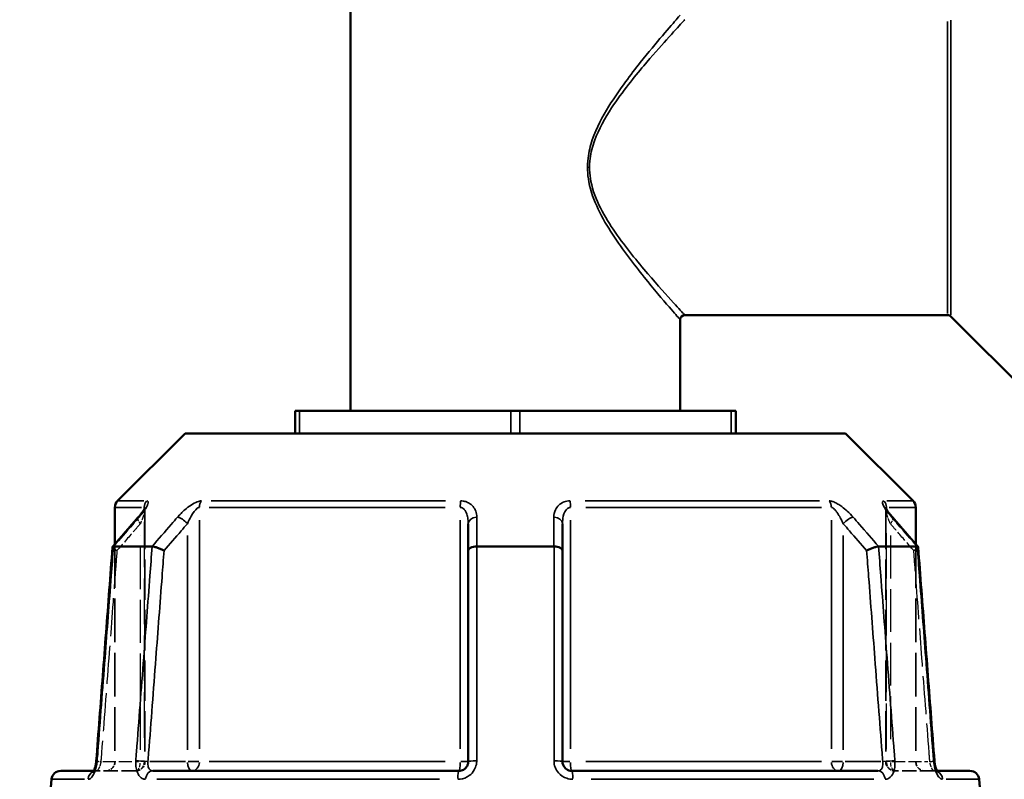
# Model space of a CAD drawing. Header units: millimetres. Extents: x 0 to 893, y 0 to 988.
# Tile 5 of 20: x 361 to 468, y 440 to 522. Entities that reach past the tile are written whole.
import ezdxf

# ---------------------------------------------------------------- set-up
doc = ezdxf.new("R2010")
doc.units = ezdxf.units.MM
doc.linetypes.add('DASHED', pattern=[0.2067, 0.1654, -0.0413])
for name, color, linetype, lineweight in [('Dimension (ANSI)', 7, 'Continuous', 25), ('Hidden (ANSI)', 7, 'DASHED', 35), ('Hidden Narrow (ANSI)', 7, 'DASHED', 25), ('Visible (ANSI)', 7, 'Continuous', 50), ('Visible Narrow (ANSI)', 7, 'Continuous', 35)]:
    doc.layers.add(name, color=color, linetype=linetype, lineweight=lineweight)
doc.styles.add('Note Text (ANSI)', font='tahoma.ttf')
doc.dimstyles.new('Default - mm (ANSI)', dxfattribs={"dimtxt": 3.048, "dimasz": 2.5, "dimexe": 3.175, "dimexo": 1.6002, "dimgap": 0.8, "dimtad": 0, "dimtoh": 1, "dimrnd": 1e-08, "dimzin": 4, "dimdsep": 46, "dimtxsty": 'Note Text (ANSI)', "dimcen": 0.09, "dimdle": 10, "dimclrd": 256, "dimclre": 256, "dimclrt": 256, "dimadec": 1, "dimazin": 1, "dimtfac": 1, "dimtofl": 0, "dimtmove": 0, "dimatfit": 3, "dimfxl": 1, "dimtolj": 1, "dimtzin": 4, "dimlwd": -1, "dimlwe": -1, "dimarcsym": 0})

# ---------------------------------------------------------------- blocks, each defined once
blk = doc.blocks.new('*D8')
at = {"layer": 'Defpoints', "color": 0, "transparency": 16777216}
for p in [(269.28, 562.06), (399.28, 562.06), (414.58, 212.06)]:
    blk.add_point(p, dxfattribs=at)
at = {"layer": 'Dimension (ANSI)', "transparency": 16777216}
for p, q in [((397.68, 562.06), (266.1, 562.06)), ((269.28, 559.56), (269.28, 394.03)), ((269.28, 214.56), (269.28, 380.09)), ((412.98, 212.06), (266.1, 212.06))]:
    blk.add_line(p, q, dxfattribs=at)
for points in [[(268.86, 559.56), (269.7, 559.56), (269.28, 562.06)], [(268.86, 214.56), (269.7, 214.56), (269.28, 212.06)]]:
    blk.add_solid(points, dxfattribs=at)
at = {"layer": 'Dimension (ANSI)', "transparency": 16777216, "insert": (267.69, 380.89), "char_height": 3.048, "attachment_point": 1, "rotation": 90, "style": 'Note Text (ANSI)'}
blk.add_mtext('\\A1;350.00', dxfattribs=at)

msp = doc.modelspace()

# ---------------------------------------------------------------- linework, layer by layer
at = {"layer": 'Hidden (ANSI)', "ltscale": 26.493855}
for p, q in [((374.486, 469.342), (374.486, 441.961)), ((454.672, 469.342), (454.672, 441.961))]:
    msp.add_line(p, q, dxfattribs=at)
at = {"layer": 'Hidden (ANSI)', "ltscale": 28.476213}
msp.add_line((371.229, 465.505), (371.229, 441.961), dxfattribs=at)
at = {"layer": 'Hidden (ANSI)', "ltscale": 28.476215}
msp.add_line((457.929, 465.505), (457.929, 441.961), dxfattribs=at)
at = {"layer": 'Hidden (ANSI)', "ltscale": 1.470216}
msp.add_line((368.947, 440.961), (369.242, 440.961), dxfattribs=at)
at = {"layer": 'Hidden (ANSI)', "ltscale": 9.334328}
for p, q in [((373.486, 440.961), (369.242, 440.961)), ((459.917, 440.961), (455.672, 440.961))]:
    msp.add_line(p, q, dxfattribs=at)
at = {"layer": 'Hidden (ANSI)', "ltscale": 1.47006}
msp.add_line((459.917, 440.961), (460.211, 440.961), dxfattribs=at)
at = {"layer": 'Hidden (ANSI)', "ltscale": 2.991791}
for centre, start, end in [((370.229, 441.961), 270, 0), ((373.486, 441.961), 270, 0), ((455.672, 441.961), 180, 270), ((458.929, 441.961), 180, 270)]:
    msp.add_arc(centre, 1, start, end, dxfattribs=at)
at = {"layer": 'Hidden (ANSI)', "ltscale": 8.512628}
for centre, major_axis, ratio, start_param, end_param in [((10226.045, -10816.122), (-350.928, 15922.406), 0.8713232, 0.7640997, 0.7643804), ((-9533.549, -10973.268), (-354.119, -16144.189), 0.871299, 2.3771226, 2.3773994)]:
    msp.add_ellipse(centre, major_axis=major_axis, ratio=ratio, start_param=start_param, end_param=end_param, dxfattribs=at)
at = {"layer": 'Hidden (ANSI)', "ltscale": 4.578621}
msp.add_open_spline([(373.732, 468.383), (373.831, 468.497), (373.924, 468.609), (374.096, 468.827), (374.174, 468.933), (374.311, 469.13), (374.369, 469.222), (374.436, 469.337), (374.454, 469.372), (374.479, 469.423), (374.488, 469.442), (374.498, 469.465), (374.5, 469.472), (374.503, 469.48), (374.5, 469.475), (374.493, 469.437), (374.489, 469.412), (374.486, 469.364), (374.486, 469.354), (374.486, 469.342)], degree=3, knots=[0, 0, 0, 0, 0.05326363, 0.05326363, 0.10652726, 0.10652726, 0.15979088, 0.15979088, 0.1864227, 0.1864227, 0.20693939, 0.20693939, 0.22202176, 0.22202176, 0.24544118, 0.24544118, 0.26213437, 0.26213437, 0.26631814, 0.26631814, 0.26631814, 0.26631814], dxfattribs=at)
at = {"layer": 'Hidden (ANSI)', "ltscale": 0.735482}
msp.add_open_spline([(374.486, 469.342), (374.486, 469.385), (374.49, 469.415), (374.496, 469.456), (374.499, 469.468), (374.501, 469.476), (374.502, 469.477), (374.502, 469.477)], degree=3, knots=[0.079099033, 0.079099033, 0.079099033, 0.079099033, 0.094745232, 0.094745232, 0.110737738, 0.110737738, 0.118300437, 0.118300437, 0.118300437, 0.118300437], dxfattribs=at)
at = {"layer": 'Hidden (ANSI)', "ltscale": 4.578617}
msp.add_open_spline([(454.672, 469.342), (454.672, 469.385), (454.669, 469.415), (454.662, 469.456), (454.659, 469.468), (454.656, 469.48), (454.656, 469.477), (454.663, 469.459), (454.672, 469.438), (454.705, 469.37), (454.734, 469.316), (454.82, 469.173), (454.882, 469.078), (455.026, 468.876), (455.108, 468.768), (455.269, 468.568), (455.346, 468.476), (455.427, 468.383)], degree=3, knots=[0.07909903, 0.07909903, 0.07909903, 0.07909903, 0.09474523, 0.09474523, 0.11073774, 0.11073774, 0.12984163, 0.12984163, 0.15596521, 0.15596521, 0.19532048, 0.19532048, 0.24858388, 0.24858388, 0.30184727, 0.30184727, 0.345416, 0.345416, 0.345416, 0.345416], dxfattribs=at)
at = {"layer": 'Hidden (ANSI)', "ltscale": 0.735502}
msp.add_open_spline([(454.657, 469.477), (454.657, 469.477), (454.659, 469.47), (454.666, 469.437), (454.67, 469.412), (454.672, 469.364), (454.672, 469.354), (454.672, 469.342)], degree=3, knots=[0.227116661, 0.227116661, 0.227116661, 0.227116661, 0.245441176, 0.245441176, 0.262134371, 0.262134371, 0.26631814, 0.26631814, 0.26631814, 0.26631814], dxfattribs=at)
at = {"layer": 'Hidden (ANSI)', "ltscale": 2.089214}
for points, knots in [([(370.978, 465.202), (370.976, 465.179), (370.99, 465.15), (371.053, 465.075), (371.108, 465.027), (371.255, 464.924), (371.345, 464.869), (371.449, 464.812), (371.45, 464.812), (371.451, 464.811)], [-0.10955437, -0.10955437, -0.10955437, -0.10955437, -0.07796276, -0.07796276, -0.03923705, -0.03923705, 0, 0, 0.00047625, 0.00047625, 0.00047625, 0.00047625]), ([(457.707, 464.811), (457.709, 464.812), (457.71, 464.812), (457.813, 464.869), (457.904, 464.924), (458.05, 465.027), (458.106, 465.075), (458.169, 465.15), (458.182, 465.179), (458.181, 465.202)], [-0.15371258, -0.15371258, -0.15371258, -0.15371258, -0.15323743, -0.15323743, -0.11409174, -0.11409174, -0.0754562, -0.0754562, -0.04393815, -0.04393815, -0.04393815, -0.04393815])]:
    msp.add_open_spline(points, degree=3, knots=knots, dxfattribs=at)
at = {"layer": 'Hidden (ANSI)', "ltscale": 0.420625}
msp.add_open_spline([(369.105, 441.379), (369.117, 441.425), (369.129, 441.472), (369.144, 441.54), (369.148, 441.559), (369.152, 441.579)], degree=3, knots=[0.227257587, 0.227257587, 0.227257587, 0.227257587, 0.247429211, 0.247429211, 0.255432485, 0.255432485, 0.255432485, 0.255432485], dxfattribs=at)
at = {"layer": 'Hidden (ANSI)', "ltscale": 0.527502}
msp.add_open_spline([(369.185, 441.762), (369.192, 441.81), (369.199, 441.857), (369.209, 441.949), (369.213, 441.993), (369.216, 442.037)], degree=3, knots=[0.279678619, 0.279678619, 0.279678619, 0.279678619, 0.298086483, 0.298086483, 0.314813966, 0.314813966, 0.314813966, 0.314813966], dxfattribs=at)
at = {"layer": 'Hidden (ANSI)', "ltscale": 1.701024}
msp.add_open_spline([(368.868, 440.837), (368.868, 440.837), (368.868, 440.837), (368.869, 440.837), (368.878, 440.847), (368.924, 440.879), (368.962, 440.902), (369.076, 440.944), (369.155, 440.961), (369.242, 440.961)], degree=3, knots=[0.227293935, 0.227293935, 0.227293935, 0.227293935, 0.22772718, 0.22772718, 0.25682997, 0.25682997, 0.285161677, 0.285161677, 0.314811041, 0.314811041, 0.314811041, 0.314811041], dxfattribs=at)
at = {"layer": 'Hidden (ANSI)', "ltscale": 1.700917}
for points in [[(369.242, 440.961), (369.138, 440.961), (369.046, 440.936), (368.932, 440.887), (368.901, 440.864), (368.873, 440.841), (368.868, 440.837), (368.868, 440.837)], [(459.917, 440.961), (460.02, 440.961), (460.112, 440.936), (460.226, 440.887), (460.258, 440.864), (460.286, 440.841), (460.29, 440.837), (460.29, 440.837)]]:
    msp.add_open_spline(points, degree=3, knots=[0, 0, 0, 0, 0.035487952, 0.035487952, 0.066590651, 0.066590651, 0.08751627, 0.08751627, 0.08751627, 0.08751627], dxfattribs=at)
at = {"layer": 'Hidden (ANSI)', "ltscale": 0.402963}
msp.add_open_spline([(368.899, 440.877), (368.899, 440.878), (368.9, 440.88), (368.914, 440.901), (368.93, 440.928), (368.947, 440.961)], degree=3, knots=[0.122975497, 0.122975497, 0.122975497, 0.122975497, 0.124622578, 0.124622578, 0.150448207, 0.150448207, 0.150448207, 0.150448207], dxfattribs=at)
at = {"layer": 'Hidden (ANSI)', "ltscale": 2.63652}
msp.add_open_spline([(460.211, 440.961), (460.23, 440.924), (460.248, 440.895), (460.279, 440.849), (460.29, 440.836), (460.29, 440.837), (460.281, 440.847), (460.234, 440.879), (460.196, 440.902), (460.082, 440.944), (460.003, 440.961), (459.917, 440.961)], degree=3, knots=[0.16436308, 0.16436308, 0.16436308, 0.16436308, 0.19343627, 0.19343627, 0.22772718, 0.22772718, 0.25682997, 0.25682997, 0.28516168, 0.28516168, 0.31481104, 0.31481104, 0.31481104, 0.31481104], dxfattribs=at)
at = {"layer": 'Hidden Narrow (ANSI)', "ltscale": 0.388085}
msp.add_line((422.597, 506.311), (422.4, 506.311), dxfattribs=at)
at = {"layer": 'Hidden Narrow (ANSI)', "ltscale": 29.756516}
msp.add_line((374.413, 467.93), (374.413, 443.328), dxfattribs=at)
at = {"layer": 'Hidden Narrow (ANSI)', "ltscale": 29.756474}
msp.add_line((454.746, 443.328), (454.746, 467.93), dxfattribs=at)
at = {"layer": 'Hidden Narrow (ANSI)', "ltscale": 28.04664}
for p, q in [((373.986, 443.249), (373.986, 466.438)), ((455.172, 466.438), (455.172, 443.249))]:
    msp.add_line(p, q, dxfattribs=at)
at = {"layer": 'Hidden Narrow (ANSI)', "ltscale": 8.457208}
for p, q in [((369.927, 441.961), (373.772, 441.961)), ((455.386, 441.961), (459.231, 441.961))]:
    msp.add_line(p, q, dxfattribs=at)
at = {"layer": 'Hidden Narrow (ANSI)', "ltscale": 1.795034}
for p, q in [((374.485, 441.961), (374.031, 441.961)), ((455.128, 441.961), (454.674, 441.961))]:
    msp.add_line(p, q, dxfattribs=at)
at = {"layer": 'Hidden Narrow (ANSI)', "ltscale": 2.029475}
for centre, major_axis, start_param, end_param in [((374.486, 467.726), (-0.755, 0.656), 0.059198, 1.1247615), ((454.672, 467.726), (0.755, 0.656), 5.1584238, 6.2239873)]:
    msp.add_ellipse(centre, major_axis=major_axis, ratio=0.3543192, start_param=start_param, end_param=end_param, dxfattribs=at)
at = {"layer": 'Hidden Narrow (ANSI)', "ltscale": 1.797881}
for centre, major_axis, start_param, end_param in [((370.213, 441.961), (-0.997, 0.076), 0.0524429, 0.9964155), ((458.945, 441.961), (0.997, 0.076), 5.2867698, 6.2307424)]:
    msp.add_ellipse(centre, major_axis=major_axis, ratio=0.0437298, start_param=start_param, end_param=end_param, dxfattribs=at)
at = {"layer": 'Hidden Narrow (ANSI)', "ltscale": 2.692601}
for centre, ratio, start_param, end_param in [((373.486, 441.961), 0.5, 0.0785398, 1.4922565), ((373.486, 441.961), 0.9265657, 0.0785398, 1.4922565), ((455.672, 441.961), 0.9265657, 4.7909288, 6.2046455), ((455.672, 441.961), 0.5, 4.7909288, 6.2046455)]:
    msp.add_ellipse(centre, major_axis=(0, -1), ratio=ratio, start_param=start_param, end_param=end_param, dxfattribs=at)
at = {"layer": 'Hidden Narrow (ANSI)', "ltscale": 0.633739}
msp.add_ellipse((369.242, 439.961), major_axis=(0, 1), ratio=0.9213266, start_param=0.0184876, end_param=0.3512644, dxfattribs=at)
at = {"layer": 'Hidden Narrow (ANSI)', "ltscale": 0.633677}
msp.add_ellipse((459.917, 439.961), major_axis=(0, 1), ratio=0.9213266, start_param=5.9319551, end_param=6.2646995, dxfattribs=at)
at = {"layer": 'Hidden Narrow (ANSI)', "ltscale": 3.591758}
msp.add_open_spline([(374.479, 469.423), (374.481, 469.411), (374.483, 469.397), (374.489, 469.324), (374.482, 469.244), (374.452, 469.066), (374.43, 468.971), (374.361, 468.716), (374.308, 468.55), (374.17, 468.168), (374.082, 467.948), (373.986, 467.726)], degree=3, knots=[0.05373644, 0.05373644, 0.05373644, 0.05373644, 0.06721438, 0.06721438, 0.12292214, 0.12292214, 0.17440412, 0.17440412, 0.25131567, 0.25131567, 0.345416, 0.345416, 0.345416, 0.345416], dxfattribs=at)
at = {"layer": 'Hidden Narrow (ANSI)', "ltscale": 3.592147}
msp.add_open_spline([(455.172, 467.726), (455.052, 468.002), (454.945, 468.276), (454.739, 468.889), (454.657, 469.224), (454.676, 469.403), (454.678, 469.413), (454.68, 469.422)], degree=3, knots=[0, 0, 0, 0, 0.11734182, 0.11734182, 0.28109054, 0.28109054, 0.2916805, 0.2916805, 0.2916805, 0.2916805], dxfattribs=at)
at = {"layer": 'Hidden Narrow (ANSI)', "ltscale": 7.081717}
for points, knots in [([(373.986, 467.726), (373.76, 467.467), (373.534, 467.207), (373.308, 466.947), (372.689, 466.235), (372.07, 465.523), (371.451, 464.811)], [1.52956, 1.52956, 1.52956, 1.52956, 1.63999425, 1.63999425, 1.63999425, 1.94268014, 1.94268014, 1.94268014, 1.94268014]), ([(457.707, 464.811), (457.088, 465.523), (456.469, 466.235), (455.85, 466.947), (455.624, 467.207), (455.398, 467.467), (455.172, 467.726)], [2.55862177, 2.55862177, 2.55862177, 2.55862177, 2.86130766, 2.86130766, 2.86130766, 2.9717419, 2.9717419, 2.9717419, 2.9717419])]:
    msp.add_open_spline(points, degree=3, knots=knots, dxfattribs=at)
at = {"layer": 'Hidden Narrow (ANSI)', "ltscale": 24.968994}
for points, knots in [([(371.451, 464.811), (371.38, 463.871), (371.308, 462.93), (371.013, 459.046), (370.789, 456.101), (370.565, 453.157), (370.305, 449.744), (370.046, 446.332), (369.762, 442.6), (369.738, 442.28), (369.713, 441.961)], [0.6034865, 0.6034865, 0.6034865, 0.6034865, 0.8866951, 0.8866951, 1.7733902, 1.7733902, 1.7733902, 2.8010582, 2.8010582, 2.8973048, 2.8973048, 2.8973048, 2.8973048]), ([(459.445, 441.961), (459.421, 442.28), (459.396, 442.6), (459.113, 446.332), (458.853, 449.744), (458.594, 453.157), (458.37, 456.101), (458.146, 459.046), (457.85, 462.93), (457.779, 463.871), (457.707, 464.811)], [1.2046153, 1.2046153, 1.2046153, 1.2046153, 1.300862, 1.300862, 2.32853, 2.32853, 2.32853, 3.2152251, 3.2152251, 3.4984336, 3.4984336, 3.4984336, 3.4984336])]:
    msp.add_open_spline(points, degree=3, knots=knots, dxfattribs=at)
at = {"layer": 'Hidden Narrow (ANSI)', "ltscale": 2.712011}
msp.add_open_spline([(369.713, 441.961), (369.703, 441.895), (369.691, 441.829), (369.653, 441.66), (369.625, 441.559), (369.551, 441.347), (369.503, 441.241), (369.379, 441.031), (369.302, 440.961), (369.242, 440.961)], degree=3, knots=[0, 0, 0, 0, 0.03982627, 0.03982627, 0.1035483, 0.1035483, 0.18638694, 0.18638694, 0.31481104, 0.31481104, 0.31481104, 0.31481104], dxfattribs=at)
at = {"layer": 'Hidden Narrow (ANSI)', "ltscale": 2.712193}
msp.add_open_spline([(459.917, 440.961), (459.894, 440.961), (459.869, 440.971), (459.8, 441.021), (459.753, 441.077), (459.648, 441.253), (459.59, 441.387), (459.5, 441.672), (459.467, 441.816), (459.445, 441.961)], degree=3, knots=[0, 0, 0, 0, 0.04867645, 0.04867645, 0.12655878, 0.12655878, 0.2278058, 0.2278058, 0.31481397, 0.31481397, 0.31481397, 0.31481397], dxfattribs=at)
at = {"layer": 'Visible (ANSI)'}
for p, q in [((396.729, 532.661), (396.729, 479.961)), ((461.372, 490.311), (432.929, 490.311)), ((432.429, 489.811), (432.429, 479.961)), ((461.726, 490.164), (471.033, 480.857)), ((390.729, 479.961), (391.229, 479.961)), ((390.729, 479.961), (390.729, 477.511)), ((391.229, 479.961), (414.079, 479.961)), ((414.079, 479.961), (415.079, 479.961)), ((415.079, 479.961), (437.93, 479.961)), ((437.93, 479.961), (438.43, 479.961)), ((438.43, 477.511), (438.43, 479.961)), ((378.83, 477.511), (371.522, 470.203)), ((378.83, 477.511), (450.328, 477.511)), ((450.328, 477.511), (457.636, 470.203)), ((371.229, 469.496), (371.229, 465.505)), ((457.929, 469.496), (457.929, 465.505)), ((409.479, 467.726), (409.479, 464.811)), ((419.679, 464.811), (419.679, 467.726)), ((371.087, 465.261), (375.248, 465.261)), ((409.479, 464.811), (409.479, 441.961)), ((410.418, 465.261), (418.741, 465.261)), ((419.679, 441.961), (419.679, 464.811)), ((453.911, 465.261), (458.072, 465.261)), ((365.37, 440.961), (368.947, 440.961)), ((375.342, 440.961), (408.479, 440.961)), ((420.679, 440.961), (453.817, 440.961)), ((460.211, 440.961), (463.788, 440.961)), ((364.374, 440.048), (363.579, 430.961)), ((464.784, 440.048), (465.579, 430.961))]:
    msp.add_line(p, q, dxfattribs=at)
for centre, radius, start, end in [((432.929, 489.811), 0.5, 90, 180), ((461.372, 489.811), 0.5, 45, 90), ((372.229, 469.496), 1, 135, 180), ((456.929, 469.496), 1, 0, 45), ((365.37, 439.961), 1, 90, 175), ((463.788, 439.961), 1, 5, 90)]:
    msp.add_arc(centre, radius, start, end, dxfattribs=at)
for centre, major_axis, ratio, start_param, end_param in [((10362.708, -10973.268), (354.119, -16144.189), 0.871299, 3.9057859, 3.9060627), ((-9396.886, -10816.122), (350.928, 15922.406), 0.8713232, 5.5188049, 5.5190856)]:
    msp.add_ellipse(centre, major_axis=major_axis, ratio=ratio, start_param=start_param, end_param=end_param, dxfattribs=at)
for points, knots in [([(374.502, 469.477), (374.502, 469.477), (374.501, 469.474), (374.495, 469.459), (374.486, 469.438), (374.454, 469.37), (374.424, 469.316), (374.339, 469.173), (374.276, 469.078), (374.132, 468.876), (374.051, 468.768), (373.89, 468.568), (373.813, 468.476), (373.732, 468.383)], [0.11830044, 0.11830044, 0.11830044, 0.11830044, 0.12984163, 0.12984163, 0.15596521, 0.15596521, 0.19532048, 0.19532048, 0.24858388, 0.24858388, 0.30184727, 0.30184727, 0.345416, 0.345416, 0.345416, 0.345416]), ([(455.427, 468.383), (455.328, 468.497), (455.235, 468.609), (455.063, 468.827), (454.984, 468.933), (454.848, 469.13), (454.789, 469.222), (454.723, 469.337), (454.704, 469.372), (454.679, 469.423), (454.671, 469.442), (454.661, 469.465), (454.658, 469.472), (454.657, 469.476), (454.657, 469.477), (454.657, 469.477)], [0, 0, 0, 0, 0.05326363, 0.05326363, 0.10652726, 0.10652726, 0.15979088, 0.15979088, 0.1864227, 0.1864227, 0.20693939, 0.20693939, 0.22202176, 0.22202176, 0.22711666, 0.22711666, 0.22711666, 0.22711666]), ([(370.978, 465.202), (370.86, 463.658), (370.743, 462.113), (370.508, 459.025), (370.391, 457.48), (370.156, 454.392), (370.038, 452.847), (369.803, 449.758), (369.686, 448.214), (369.451, 445.125), (369.334, 443.581), (369.216, 442.037)], [0.5718587, 0.5718587, 0.5718587, 0.5718587, 1.0369479, 1.0369479, 1.5020372, 1.5020372, 1.9671264, 1.9671264, 2.4322156, 2.4322156, 2.8973048, 2.8973048, 2.8973048, 2.8973048]), ([(371.076, 465.26), (371.023, 465.256), (370.992, 465.241), (370.979, 465.212), (370.978, 465.207), (370.978, 465.202)], [-0.153595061, -0.153595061, -0.153595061, -0.153595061, -0.116550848, -0.116550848, -0.109554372, -0.109554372, -0.109554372, -0.109554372]), ([(376.551, 464.811), (376.55, 464.812), (376.549, 464.812), (376.444, 464.869), (376.331, 464.924), (376.095, 465.027), (375.974, 465.075), (375.737, 465.157), (375.623, 465.191), (375.42, 465.241), (375.333, 465.256), (375.263, 465.26)], [-0.15371258, -0.15371258, -0.15371258, -0.15371258, -0.15323742, -0.15323742, -0.11409173, -0.11409173, -0.07545617, -0.07545617, -0.03695795, -0.03695795, 0, 0, 0, 0]), ([(410.392, 465.26), (410.27, 465.256), (410.151, 465.241), (409.927, 465.191), (409.826, 465.157), (409.658, 465.075), (409.593, 465.027), (409.503, 464.924), (409.48, 464.869), (409.479, 464.812), (409.479, 464.812), (409.479, 464.811)], [-0.15359492, -0.15359492, -0.15359492, -0.15359492, -0.11655078, -0.11655078, -0.07796289, -0.07796289, -0.03923697, -0.03923697, 0, 0, 0.0004764, 0.0004764, 0.0004764, 0.0004764]), ([(419.679, 464.811), (419.679, 464.812), (419.679, 464.812), (419.679, 464.869), (419.655, 464.924), (419.566, 465.027), (419.5, 465.075), (419.332, 465.157), (419.231, 465.191), (419.008, 465.241), (418.889, 465.256), (418.766, 465.26)], [-0.15371258, -0.15371258, -0.15371258, -0.15371258, -0.15323729, -0.15323729, -0.11409168, -0.11409168, -0.07545593, -0.07545593, -0.03695789, -0.03695789, 0, 0, 0, 0]), ([(453.896, 465.26), (453.826, 465.256), (453.738, 465.241), (453.536, 465.191), (453.422, 465.157), (453.185, 465.075), (453.064, 465.027), (452.828, 464.924), (452.714, 464.869), (452.61, 464.812), (452.609, 464.812), (452.607, 464.811)], [-0.15359504, -0.15359504, -0.15359504, -0.15359504, -0.11655084, -0.11655084, -0.07796278, -0.07796278, -0.03923704, -0.03923704, 0, 0, 0.00047627, 0.00047627, 0.00047627, 0.00047627]), ([(458.181, 465.202), (458.18, 465.207), (458.179, 465.212), (458.167, 465.241), (458.135, 465.256), (458.083, 465.26)], [-0.043938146, -0.043938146, -0.043938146, -0.043938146, -0.03695796, -0.03695796, 0, 0, 0, 0]), ([(459.942, 442.037), (459.825, 443.581), (459.707, 445.125), (459.472, 448.214), (459.355, 449.758), (459.12, 452.847), (459.003, 454.392), (458.768, 457.48), (458.65, 459.025), (458.415, 462.113), (458.298, 463.658), (458.181, 465.202)], [1.2046153, 1.2046153, 1.2046153, 1.2046153, 1.6697046, 1.6697046, 2.1347938, 2.1347938, 2.599883, 2.599883, 3.0649722, 3.0649722, 3.5300614, 3.5300614, 3.5300614, 3.5300614]), ([(369.216, 442.037), (369.206, 441.899), (369.188, 441.761), (369.138, 441.502), (369.107, 441.38), (369.041, 441.172), (369.006, 441.083), (368.944, 440.951), (368.916, 440.904), (368.88, 440.849), (368.868, 440.837), (368.868, 440.837)], [0, 0, 0, 0, 0.05246869, 0.05246869, 0.10385719, 0.10385719, 0.15173749, 0.15173749, 0.19343627, 0.19343627, 0.22729393, 0.22729393, 0.22729393, 0.22729393]), ([(368.947, 440.961), (368.953, 440.972), (368.96, 440.984), (368.994, 441.056), (369.024, 441.127), (369.071, 441.262), (369.088, 441.319), (369.105, 441.379)], [0.150448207, 0.150448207, 0.150448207, 0.150448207, 0.159506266, 0.159506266, 0.200620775, 0.200620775, 0.227257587, 0.227257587, 0.227257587, 0.227257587]), ([(409.479, 441.961), (409.479, 441.895), (409.473, 441.829), (409.439, 441.662), (409.402, 441.562), (409.283, 441.35), (409.191, 441.245), (408.939, 441.055), (408.767, 440.987), (408.554, 440.963), (408.517, 440.961), (408.479, 440.961)], [0, 0, 0, 0, 0.03957477, 0.03957477, 0.1028944, 0.1028944, 0.18520991, 0.18520991, 0.29222008, 0.29222008, 0.31481112, 0.31481112, 0.31481112, 0.31481112]), ([(420.679, 440.961), (420.569, 440.961), (420.459, 440.979), (420.187, 441.073), (420.035, 441.176), (419.766, 441.49), (419.679, 441.725), (419.679, 441.961)], [0, 0, 0, 0, 0.06653404, 0.06653404, 0.1729885, 0.1729885, 0.31481287, 0.31481287, 0.31481287, 0.31481287]), ([(459.942, 442.037), (459.953, 441.899), (459.971, 441.761), (460.02, 441.502), (460.051, 441.38), (460.117, 441.172), (460.152, 441.083), (460.194, 440.994), (460.203, 440.977), (460.211, 440.961)], [0, 0, 0, 0, 0.05246869, 0.05246869, 0.10385719, 0.10385719, 0.15173749, 0.15173749, 0.16436308, 0.16436308, 0.16436308, 0.16436308]), ([(460.29, 440.837), (460.29, 440.837), (460.29, 440.837), (460.285, 440.843), (460.273, 440.857), (460.239, 440.908), (460.217, 440.948), (460.164, 441.056), (460.135, 441.127), (460.074, 441.302), (460.044, 441.408), (459.991, 441.643), (459.969, 441.773), (459.95, 441.949), (459.945, 441.993), (459.942, 442.037)], [0.08751627, 0.08751627, 0.08751627, 0.08751627, 0.09464308, 0.09464308, 0.12462258, 0.12462258, 0.15950627, 0.15950627, 0.20062077, 0.20062077, 0.24742921, 0.24742921, 0.29808648, 0.29808648, 0.31481397, 0.31481397, 0.31481397, 0.31481397]), ([(368.868, 440.837), (368.868, 440.837), (368.869, 440.837), (368.874, 440.843), (368.884, 440.856), (368.899, 440.877)], [0.08751627, 0.08751627, 0.08751627, 0.08751627, 0.094643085, 0.094643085, 0.122975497, 0.122975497, 0.122975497, 0.122975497])]:
    msp.add_open_spline(points, degree=3, knots=knots, dxfattribs=at)
for points in [[(371.076, 465.26), (371.079, 465.261), (371.083, 465.261), (371.087, 465.261)], [(375.248, 465.261), (375.253, 465.261), (375.258, 465.261), (375.263, 465.26)], [(410.392, 465.26), (410.401, 465.261), (410.409, 465.261), (410.418, 465.261)], [(418.741, 465.261), (418.749, 465.261), (418.758, 465.261), (418.766, 465.26)], [(453.896, 465.26), (453.901, 465.261), (453.906, 465.261), (453.911, 465.261)], [(458.072, 465.261), (458.075, 465.261), (458.079, 465.261), (458.083, 465.26)], [(369.152, 441.579), (369.165, 441.639), (369.176, 441.7), (369.185, 441.762)]]:
    msp.add_open_spline(points, degree=3, dxfattribs=at)
at = {"layer": 'Visible Narrow (ANSI)'}
for p, q in [((461.726, 522.259), (461.726, 490.363)), ((461.372, 490.508), (461.372, 522.114)), ((391.229, 477.633), (391.229, 479.838)), ((414.079, 479.838), (414.079, 477.633)), ((415.079, 477.633), (415.079, 479.838)), ((437.93, 479.838), (437.93, 477.633)), ((371.53, 470.203), (374.379, 470.203)), ((381.651, 470.203), (407.017, 470.203)), ((422.141, 470.203), (447.507, 470.203)), ((454.779, 470.203), (457.628, 470.203)), ((374.106, 469.496), (371.237, 469.496)), ((374.413, 469.486), (374.413, 469.307)), ((406.966, 469.496), (381.427, 469.496)), ((447.731, 469.496), (422.193, 469.496)), ((454.746, 469.307), (454.746, 469.486)), ((457.921, 469.496), (455.053, 469.496)), ((380.375, 443.338), (380.375, 468.119)), ((408.617, 468.119), (408.617, 443.338)), ((420.542, 443.338), (420.542, 468.119)), ((448.783, 468.119), (448.783, 443.338)), ((379.086, 466.438), (379.086, 443.249)), ((450.072, 443.249), (450.072, 466.438)), ((378.872, 441.961), (375.027, 441.961)), ((380.329, 441.961), (379.149, 441.961)), ((381.427, 441.961), (406.966, 441.961)), ((409.477, 441.961), (408.687, 441.961)), ((420.471, 441.961), (419.682, 441.961)), ((422.193, 441.961), (447.731, 441.961)), ((450.009, 441.961), (448.829, 441.961)), ((454.131, 441.961), (450.286, 441.961)), ((367.944, 440.048), (364.384, 440.048)), ((406.372, 440.048), (375.789, 440.048)), ((453.369, 440.048), (422.787, 440.048)), ((464.774, 440.048), (461.215, 440.048))]:
    msp.add_line(p, q, dxfattribs=at)
for centre, major_axis, ratio, start_param, end_param in [((375.339, 469.496), (0, 1), 0.9265657, 0.8246681, 1.5315264), ((381.164, 469.496), (0, -1), 0.7890235, 3.9662607, 4.6731191), ((408.754, 469.496), (0, 1), 0.1375423, 0.8246681, 1.5315264), ((420.404, 469.496), (0, -1), 0.1375423, 1.6100662, 2.3169246), ((447.994, 469.496), (0, 1), 0.7890235, 4.7516589, 5.4585172), ((453.819, 469.496), (0, -1), 0.9265657, 1.6100662, 2.3169246), ((374.486, 467.726), (-0.755, 0.656), 0.3543192, 5.9781609, 6.2671314), ((378.586, 467.726), (-0.755, 0.656), 0.3543192, 4.400804, 5.755338), ((410.479, 467.726), (-1, 0), 0.7086384, 4.8533994, 6.2079334), ((418.679, 467.726), (1, 0), 0.7086384, 0.0752519, 1.4297859), ((450.572, 467.726), (-0.755, -0.656), 0.3543192, 3.66944, 5.023974), ((454.672, 467.726), (0.755, 0.656), 0.3543192, 0.0160539, 0.3050244), ((370.213, 441.961), (-0.997, 0.076), 0.0437298, 5.8665688, 6.2612581), ((374.313, 441.961), (0.997, -0.076), 0.0437298, 1.1232285, 2.4618904), ((379.586, 441.961), (0, -1), 0.5, 4.7909288, 6.2046455), ((379.586, 441.961), (0, -1), 0.7890235, 0.0785398, 1.4922565), ((408.479, 441.961), (0, -1), 0.1375423, 0.0785398, 1.4922565), ((410.479, 441.961), (-1, 0), 0.0874597, 4.8701533, 6.2088152), ((418.679, 441.961), (1, 0), 0.0874597, 0.0743701, 1.413032), ((420.679, 441.961), (0, -1), 0.1375423, 4.7909288, 6.2046455), ((449.572, 441.961), (0, -1), 0.7890235, 4.7909288, 6.2046455), ((449.572, 441.961), (0, -1), 0.5, 0.0785398, 1.4922565), ((454.845, 441.961), (0.997, 0.076), 0.0437298, 0.6797022, 2.0183641), ((458.945, 441.961), (0.997, 0.076), 0.0437298, 0.0219272, 0.4166165), ((369.242, 439.961), (0, 1), 0.9213266, 0.4254409, 1.427841), ((375.342, 439.961), (0, 1), 0.797365, 0.0741765, 1.4093534), ((408.479, 439.961), (0, 1), 0.1239616, 0.0741765, 1.4093534), ((420.679, 439.961), (0, 1), 0.1239616, 4.8738319, 6.2090088), ((453.817, 439.961), (0, 1), 0.797365, 4.8738319, 6.2090088), ((459.917, 439.961), (0, 1), 0.9213266, 4.8553461, 5.8577786)]:
    msp.add_ellipse(centre, major_axis=major_axis, ratio=ratio, start_param=start_param, end_param=end_param, dxfattribs=at)
for points, knots in [([(432.427, 522.808), (432.426, 522.808), (432.32, 522.686), (431.786, 522.073), (431.216, 521.418), (429.81, 519.759), (428.984, 518.769), (427.582, 517.005), (427.041, 516.305), (425.895, 514.745), (425.288, 513.876), (424.018, 511.827), (423.36, 510.617), (422.695, 508.655), (422.532, 507.99), (422.348, 506.462), (422.38, 505.594), (422.728, 503.71), (423.101, 502.716), (424.003, 500.826), (424.538, 499.928), (426.22, 497.345), (427.427, 495.797), (429.569, 493.138), (430.523, 492.016), (431.794, 490.537), (432.193, 490.081), (432.403, 489.841), (432.428, 489.812), (432.427, 489.813)], [-8.0521895, -8.0521895, -8.0521895, -8.0521895, -7.721308, -7.721308, -7.2005067, -7.2005067, -6.695816, -6.695816, -6.3960486, -6.3960486, -6.0632765, -6.0632765, -5.6584596, -5.6584596, -5.4632313, -5.4632313, -5.2195529, -5.2195529, -4.9151438, -4.9151438, -4.6008479, -4.6008479, -3.9603997, -3.9603997, -3.3440838, -3.3440838, -2.8474268, -2.8474268, -2.684036, -2.684036, -2.684036, -2.684036]), ([(432.927, 490.313), (432.928, 490.312), (432.902, 490.34), (432.686, 490.573), (432.276, 491.015), (430.97, 492.449), (429.989, 493.538), (427.787, 496.116), (426.546, 497.616), (424.817, 500.121), (424.267, 500.992), (423.339, 502.825), (422.957, 503.789), (422.599, 505.616), (422.566, 506.458), (422.755, 507.939), (422.922, 508.584), (423.606, 510.486), (424.282, 511.66), (425.588, 513.647), (426.212, 514.489), (427.39, 516.002), (427.947, 516.681), (429.387, 518.392), (430.237, 519.351), (431.682, 520.96), (432.267, 521.595), (432.817, 522.19), (432.926, 522.308), (432.927, 522.308)], [2.684036, 2.684036, 2.684036, 2.684036, 2.8474268, 2.8474268, 3.3440838, 3.3440838, 3.9603997, 3.9603997, 4.6008479, 4.6008479, 4.9151438, 4.9151438, 5.2195529, 5.2195529, 5.4632313, 5.4632313, 5.6584596, 5.6584596, 6.0632765, 6.0632765, 6.3960486, 6.3960486, 6.695816, 6.695816, 7.2005067, 7.2005067, 7.721308, 7.721308, 8.0521895, 8.0521895, 8.0521895, 8.0521895]), ([(373.843, 468.433), (374.036, 468.655), (374.211, 468.875), (374.485, 469.257), (374.591, 469.424), (374.727, 469.678), (374.771, 469.774), (374.83, 469.951), (374.843, 470.031), (374.824, 470.134), (374.802, 470.167), (374.745, 470.197), (374.717, 470.203), (374.684, 470.203)], [-0.345416, -0.345416, -0.345416, -0.345416, -0.25131567, -0.25131567, -0.17440412, -0.17440412, -0.12292214, -0.12292214, -0.06721438, -0.06721438, -0.02585168, -0.02585168, 0, 0, 0, 0]), ([(380.606, 470.203), (380.476, 470.203), (380.319, 470.167), (379.715, 469.938), (379.234, 469.6), (378.521, 468.984), (378.249, 468.709), (378.009, 468.433)], [-0.34541683, -0.34541683, -0.34541683, -0.34541683, -0.28278882, -0.28278882, -0.11734182, -0.11734182, 0, 0, 0, 0]), ([(410.414, 468.433), (410.413, 468.656), (410.375, 468.877), (410.231, 469.26), (410.138, 469.426), (409.931, 469.678), (409.834, 469.773), (409.597, 469.95), (409.455, 470.031), (409.176, 470.134), (409.048, 470.167), (408.83, 470.197), (408.744, 470.203), (408.657, 470.203)], [-0.34541583, -0.34541583, -0.34541583, -0.34541583, -0.25081718, -0.25081718, -0.17415567, -0.17415567, -0.12305037, -0.12305037, -0.06721438, -0.06721438, -0.02585168, -0.02585168, 0, 0, 0, 0]), ([(420.501, 470.203), (420.269, 470.203), (420.044, 470.159), (419.395, 469.91), (419.097, 469.586), (418.803, 468.984), (418.745, 468.709), (418.745, 468.433)], [-0.34541645, -0.34541645, -0.34541645, -0.34541645, -0.27620858, -0.27620858, -0.11734182, -0.11734182, 0, 0, 0, 0]), ([(451.149, 468.433), (450.957, 468.655), (450.744, 468.874), (450.327, 469.257), (450.129, 469.423), (449.784, 469.678), (449.642, 469.774), (449.346, 469.951), (449.191, 470.031), (448.931, 470.134), (448.824, 470.167), (448.664, 470.197), (448.606, 470.203), (448.552, 470.203)], [-0.34541603, -0.34541603, -0.34541603, -0.34541603, -0.25141662, -0.25141662, -0.17445287, -0.17445287, -0.12288915, -0.12288915, -0.06721438, -0.06721438, -0.02585168, -0.02585168, 0, 0, 0, 0]), ([(454.474, 470.203), (454.392, 470.203), (454.344, 470.165), (454.289, 469.931), (454.451, 469.597), (454.861, 468.984), (455.075, 468.709), (455.315, 468.433)], [-0.34541684, -0.34541684, -0.34541684, -0.34541684, -0.28109054, -0.28109054, -0.11734182, -0.11734182, 0, 0, 0, 0]), ([(374.413, 469.496), (374.429, 469.496), (374.442, 469.49), (374.465, 469.466), (374.473, 469.447), (374.479, 469.423)], [0, 0, 0, 0, 0.025851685, 0.025851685, 0.053736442, 0.053736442, 0.053736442, 0.053736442]), ([(379.086, 467.726), (379.206, 468.002), (379.342, 468.276), (379.696, 468.893), (379.935, 469.231), (380.234, 469.46), (380.311, 469.496), (380.375, 469.496)], [0, 0, 0, 0, 0.11734182, 0.11734182, 0.28278882, 0.28278882, 0.34541683, 0.34541683, 0.34541683, 0.34541683]), ([(408.617, 469.496), (408.659, 469.496), (408.702, 469.49), (408.809, 469.46), (408.872, 469.427), (409.009, 469.323), (409.079, 469.243), (409.195, 469.066), (409.243, 468.971), (409.345, 468.719), (409.39, 468.553), (409.461, 468.17), (409.479, 467.949), (409.479, 467.726)], [0, 0, 0, 0, 0.02585168, 0.02585168, 0.06721438, 0.06721438, 0.12305037, 0.12305037, 0.17415567, 0.17415567, 0.25081718, 0.25081718, 0.34541583, 0.34541583, 0.34541583, 0.34541583]), ([(419.679, 467.726), (419.679, 468.002), (419.708, 468.276), (419.851, 468.879), (419.998, 469.203), (420.317, 469.452), (420.427, 469.496), (420.542, 469.496)], [0, 0, 0, 0, 0.11734182, 0.11734182, 0.27620858, 0.27620858, 0.34541645, 0.34541645, 0.34541645, 0.34541645]), ([(448.783, 469.496), (448.81, 469.496), (448.839, 469.49), (448.917, 469.46), (448.97, 469.427), (449.098, 469.324), (449.175, 469.244), (449.322, 469.066), (449.393, 468.971), (449.564, 468.716), (449.663, 468.55), (449.87, 468.167), (449.976, 467.947), (450.072, 467.726)], [0, 0, 0, 0, 0.02585168, 0.02585168, 0.06721438, 0.06721438, 0.12288915, 0.12288915, 0.17445287, 0.17445287, 0.25141662, 0.25141662, 0.34541603, 0.34541603, 0.34541603, 0.34541603]), ([(371.087, 465.261), (371.78, 466.059), (372.473, 466.857), (373.166, 467.654), (373.392, 467.914), (373.618, 468.174), (373.843, 468.433)], [-1.97914638, -1.97914638, -1.97914638, -1.97914638, -1.63999425, -1.63999425, -1.63999425, -1.52956, -1.52956, -1.52956, -1.52956]), ([(378.009, 468.433), (377.783, 468.174), (377.557, 467.914), (377.331, 467.654), (376.636, 466.856), (375.942, 466.059), (375.248, 465.261)], [-2.74525, -2.74525, -2.74525, -2.74525, -2.63478434, -2.63478434, -2.63478434, -2.29566362, -2.29566362, -2.29566362, -2.29566362]), ([(410.418, 465.261), (410.417, 466.059), (410.416, 466.857), (410.415, 467.654), (410.414, 467.914), (410.414, 468.174), (410.414, 468.433)], [-1.97914638, -1.97914638, -1.97914638, -1.97914638, -1.63999115, -1.63999115, -1.63999115, -1.52956, -1.52956, -1.52956, -1.52956]), ([(418.745, 468.433), (418.745, 468.174), (418.744, 467.914), (418.744, 467.654), (418.743, 466.857), (418.742, 466.059), (418.741, 465.261)], [-0.97913562, -0.97913562, -0.97913562, -0.97913562, -0.86870447, -0.86870447, -0.86870447, -0.52954924, -0.52954924, -0.52954924, -0.52954924]), ([(453.911, 465.261), (453.216, 466.059), (452.522, 466.856), (451.828, 467.654), (451.602, 467.914), (451.375, 468.174), (451.149, 468.433)], [-1.97914638, -1.97914638, -1.97914638, -1.97914638, -1.64002566, -1.64002566, -1.64002566, -1.52956, -1.52956, -1.52956, -1.52956]), ([(455.315, 468.433), (455.541, 468.174), (455.766, 467.914), (455.992, 467.654), (456.685, 466.857), (457.379, 466.059), (458.072, 465.261)], [-2.9717419, -2.9717419, -2.9717419, -2.9717419, -2.86130766, -2.86130766, -2.86130766, -2.52215552, -2.52215552, -2.52215552, -2.52215552]), ([(376.551, 464.811), (377.17, 465.523), (377.789, 466.235), (378.408, 466.947), (378.634, 467.207), (378.86, 467.467), (379.086, 467.726)], [2.33212986, 2.33212986, 2.33212986, 2.33212986, 2.63478434, 2.63478434, 2.63478434, 2.74525, 2.74525, 2.74525, 2.74525]), ([(450.072, 467.726), (450.298, 467.467), (450.524, 467.207), (450.75, 466.947), (451.369, 466.235), (451.988, 465.523), (452.607, 464.811)], [1.52956, 1.52956, 1.52956, 1.52956, 1.64002566, 1.64002566, 1.64002566, 1.94268014, 1.94268014, 1.94268014, 1.94268014]), ([(369.312, 442.048), (369.336, 442.368), (369.361, 442.687), (369.644, 446.419), (369.903, 449.832), (370.163, 453.244), (370.386, 456.188), (370.61, 459.133), (370.914, 463.138), (370.995, 464.199), (371.076, 465.26)], [-2.8973048, -2.8973048, -2.8973048, -2.8973048, -2.8010582, -2.8010582, -1.7733902, -1.7733902, -1.7733902, -0.8866951, -0.8866951, -0.5671389, -0.5671389, -0.5671389, -0.5671389]), ([(375.263, 465.26), (375.182, 464.199), (375.101, 463.138), (374.796, 459.133), (374.572, 456.188), (374.348, 453.244), (374.088, 449.832), (373.828, 446.419), (373.544, 442.687), (373.52, 442.368), (373.495, 442.048)], [-3.5347812, -3.5347812, -3.5347812, -3.5347812, -3.2152251, -3.2152251, -2.32853, -2.32853, -2.32853, -1.300862, -1.300862, -1.2046153, -1.2046153, -1.2046153, -1.2046153]), ([(374.813, 441.961), (374.838, 442.28), (374.862, 442.6), (375.146, 446.332), (375.405, 449.744), (375.665, 453.157), (375.889, 456.101), (376.113, 459.046), (376.408, 462.93), (376.48, 463.871), (376.551, 464.811)], [1.2046153, 1.2046153, 1.2046153, 1.2046153, 1.300862, 1.300862, 2.32853, 2.32853, 2.32853, 3.2152251, 3.2152251, 3.4984336, 3.4984336, 3.4984336, 3.4984336]), ([(410.396, 442.048), (410.396, 442.368), (410.396, 442.687), (410.395, 446.419), (410.395, 449.832), (410.394, 453.244), (410.394, 456.188), (410.393, 459.133), (410.393, 463.138), (410.392, 464.199), (410.392, 465.26)], [-2.8973048, -2.8973048, -2.8973048, -2.8973048, -2.8010583, -2.8010583, -1.7733903, -1.7733903, -1.7733903, -0.8866951, -0.8866951, -0.5671389, -0.5671389, -0.5671389, -0.5671389]), ([(418.766, 465.26), (418.766, 464.199), (418.766, 463.138), (418.765, 459.133), (418.765, 456.188), (418.764, 453.244), (418.764, 449.832), (418.763, 446.419), (418.763, 442.687), (418.763, 442.368), (418.763, 442.048)], [-3.5347812, -3.5347812, -3.5347812, -3.5347812, -3.215225, -3.215225, -2.3285299, -2.3285299, -2.3285299, -1.3008619, -1.3008619, -1.2046153, -1.2046153, -1.2046153, -1.2046153]), ([(452.607, 464.811), (452.679, 463.871), (452.75, 462.93), (453.046, 459.046), (453.27, 456.101), (453.494, 453.157), (453.753, 449.744), (454.013, 446.332), (454.296, 442.6), (454.321, 442.28), (454.345, 441.961)], [0.6034865, 0.6034865, 0.6034865, 0.6034865, 0.8866951, 0.8866951, 1.7733902, 1.7733902, 1.7733902, 2.8010582, 2.8010582, 2.8973048, 2.8973048, 2.8973048, 2.8973048]), ([(455.663, 442.048), (455.639, 442.368), (455.614, 442.687), (455.33, 446.419), (455.071, 449.832), (454.811, 453.244), (454.587, 456.188), (454.362, 459.133), (454.057, 463.138), (453.977, 464.199), (453.896, 465.26)], [-2.8973048, -2.8973048, -2.8973048, -2.8973048, -2.8010582, -2.8010582, -1.7733902, -1.7733902, -1.7733902, -0.8866951, -0.8866951, -0.5671389, -0.5671389, -0.5671389, -0.5671389]), ([(458.083, 465.26), (458.163, 464.199), (458.244, 463.138), (458.548, 459.133), (458.772, 456.188), (458.996, 453.244), (459.255, 449.832), (459.514, 446.419), (459.798, 442.687), (459.822, 442.368), (459.846, 442.048)], [-3.5347812, -3.5347812, -3.5347812, -3.5347812, -3.2152251, -3.2152251, -2.32853, -2.32853, -2.32853, -1.300862, -1.300862, -1.2046153, -1.2046153, -1.2046153, -1.2046153]), ([(368.324, 440.048), (368.494, 440.048), (368.68, 440.188), (368.951, 440.609), (369.047, 440.82), (369.183, 441.245), (369.231, 441.446), (369.286, 441.783), (369.302, 441.916), (369.312, 442.048)], [-0.31481104, -0.31481104, -0.31481104, -0.31481104, -0.18638694, -0.18638694, -0.1035483, -0.1035483, -0.03982627, -0.03982627, 0, 0, 0, 0]), ([(373.495, 442.048), (373.487, 441.942), (373.484, 441.836), (373.493, 441.318), (373.58, 440.927), (373.853, 440.404), (374.01, 440.233), (374.303, 440.078), (374.423, 440.048), (374.548, 440.048)], [-0.31481354, -0.31481354, -0.31481354, -0.31481354, -0.28284699, -0.28284699, -0.15713721, -0.15713721, -0.06043739, -0.06043739, 0, 0, 0, 0]), ([(375.342, 440.961), (375.27, 440.961), (375.202, 440.976), (375.04, 441.053), (374.957, 441.139), (374.822, 441.4), (374.788, 441.596), (374.8, 441.855), (374.805, 441.908), (374.813, 441.961)], [0, 0, 0, 0, 0.06043739, 0.06043739, 0.15713721, 0.15713721, 0.28284699, 0.28284699, 0.31481354, 0.31481354, 0.31481354, 0.31481354]), ([(408.356, 440.048), (408.432, 440.048), (408.508, 440.052), (408.944, 440.1), (409.293, 440.236), (409.807, 440.616), (409.996, 440.827), (410.239, 441.249), (410.314, 441.45), (410.383, 441.785), (410.396, 441.917), (410.396, 442.048)], [-0.31481112, -0.31481112, -0.31481112, -0.31481112, -0.29222008, -0.29222008, -0.18520991, -0.18520991, -0.1028944, -0.1028944, -0.03957477, -0.03957477, 0, 0, 0, 0]), ([(418.763, 442.048), (418.762, 441.577), (418.939, 441.106), (419.488, 440.478), (419.798, 440.272), (420.353, 440.085), (420.578, 440.048), (420.803, 440.048)], [-0.31481287, -0.31481287, -0.31481287, -0.31481287, -0.1729885, -0.1729885, -0.06653404, -0.06653404, 0, 0, 0, 0]), ([(454.345, 441.961), (454.355, 441.895), (454.361, 441.828), (454.365, 441.659), (454.356, 441.559), (454.309, 441.346), (454.263, 441.241), (454.105, 441.031), (453.969, 440.961), (453.817, 440.961)], [0, 0, 0, 0, 0.03986256, 0.03986256, 0.10364264, 0.10364264, 0.18655676, 0.18655676, 0.31481094, 0.31481094, 0.31481094, 0.31481094]), ([(454.611, 440.048), (454.874, 440.048), (455.122, 440.188), (455.428, 440.608), (455.523, 440.819), (455.633, 441.244), (455.661, 441.445), (455.676, 441.783), (455.673, 441.916), (455.663, 442.048)], [-0.31481094, -0.31481094, -0.31481094, -0.31481094, -0.18655676, -0.18655676, -0.10364264, -0.10364264, -0.03986256, -0.03986256, 0, 0, 0, 0]), ([(459.846, 442.048), (459.868, 441.759), (459.918, 441.47), (460.075, 440.901), (460.191, 440.632), (460.421, 440.28), (460.529, 440.168), (460.703, 440.068), (460.77, 440.048), (460.834, 440.048)], [-0.31481397, -0.31481397, -0.31481397, -0.31481397, -0.2278058, -0.2278058, -0.12655878, -0.12655878, -0.04867645, -0.04867645, 0, 0, 0, 0])]:
    msp.add_open_spline(points, degree=3, knots=knots, dxfattribs=at)
msp.add_open_spline([(454.68, 469.422), (454.69, 469.47), (454.712, 469.496), (454.746, 469.496)], degree=3, dxfattribs=at)

# ---------------------------------------------------------------- dimensions: what is measured, and where the dimension line sits
at = {"layer": 'Dimension (ANSI)'}
dim = msp.add_linear_dim(base=(269.279, 562.061), p1=(414.578, 212.062), p2=(399.279, 562.061), angle=90, dimstyle='Default - mm (ANSI)', override={"dimgap": 0.8, "dimtoh": 0, "dimdec": 2, "dimtol": 0, "dimlim": 0, "dimtp": 0, "dimtm": 0, "dimtdec": 2, "dimatfit": 1}, dxfattribs=at)
dim.commit()
dim.dimension.update_dxf_attribs({"geometry": '*D8', "text_midpoint": (269.279, 387.061), "dimtype": 160})

doc.saveas('drawing.dxf')
